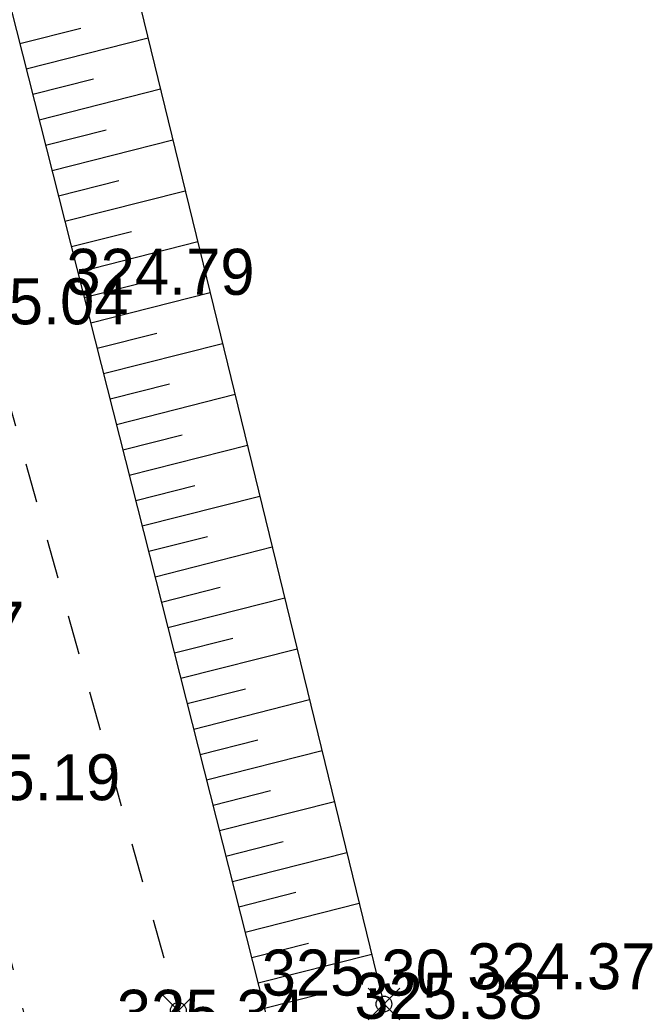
# Model space of a CAD drawing. Header units: metres. Extents: x 703615 to 712205, y 4306166 to 4311183.
# Tile 161 of 256: x 707637 to 707648, y 4308507 to 4308526. Entities that reach past the tile are written whole.
import ezdxf

# ---------------------------------------------------------------- set-up
doc = ezdxf.new("R2010")
doc.units = ezdxf.units.M
doc.header["$LTSCALE"] = 0.5
doc.header["$PDMODE"] = 35
doc.header["$PDSIZE"] = 0.3
doc.linetypes.add('Д_ТРОТ_ТРУБА', pattern=[3, 1.5, -1.5])
for name, color, linetype in [('(004) Точки рельефа', 7, 'Continuous'), ('(025) Дорога', 7, 'Continuous'), ('(035) Откосы', 7, 'Continuous')]:
    doc.layers.add(name, color=color, linetype=linetype)
doc.styles.add('D-431', font='txt')
doc.styles.get("Standard").update_dxf_attribs({"font": 'times.ttf'})
doc.dimstyles.new('300', dxfattribs={"dimscale": 0.5, "dimtxt": 1.25, "dimasz": 0.75, "dimexe": 0, "dimexo": 0, "dimgap": 0.5, "dimtad": 1, "dimdec": 1, "dimzin": 0, "dimdsep": 46, "dimtxsty": 'Standard', "dimblk": 'OBLIQUE', "dimcen": 0, "dimclrd": 256, "dimclre": 256, "dimclrt": 256, "dimadec": 1, "dimazin": 0, "dimtfac": 1, "dimtdec": 1, "dimtofl": 0, "dimtmove": 0, "dimatfit": 3, "dimfxl": 3, "dimtfill": 2, "dimtfillclr": 7, "dimtolj": 1, "dimtzin": 0, "dimlwd": 25, "dimlwe": -1, "dimarcsym": 0})

# ---------------------------------------------------------------- blocks, each defined once
blk = doc.blocks.new('_Oblique')
at = {"color": 0, "linetype": 'ByBlock', "lineweight": -2}
blk.add_line((-0.5, -0.5), (0.5, 0.5), dxfattribs=at)
blk = doc.blocks.new('*D151')
at = {"transparency": 16777216}
for p, q in [((707632.351, 4308509.997), (707633.326, 4308510.273)), ((707639.109, 4308486.05), (707640.085, 4308486.325))]:
    blk.add_line(p, q, dxfattribs=at)
at = {"lineweight": 25, "transparency": 16777216}
blk.add_line((707633.326, 4308510.273), (707640.085, 4308486.325), dxfattribs=at)
at = {"layer": 'Defpoints', "color": 0, "lineweight": 50, "transparency": 16777216}
for p in [(707632.351, 4308509.997), (707640.085, 4308486.325), (707639.109, 4308486.05)]:
    blk.add_point(p, dxfattribs=at)
at = {"lineweight": 25, "transparency": 16777216, "xscale": 0.375, "yscale": 0.375, "zscale": 0.375}
for p, rotation in [((707633.326, 4308510.273), 105.7599447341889), ((707640.085, 4308486.325), 285.7599447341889)]:
    blk.add_blockref('_Oblique', p, dxfattribs=dict(at, rotation=rotation))
at = {"lineweight": 30, "transparency": 16777216, "insert": (707637.253, 4308498.453), "char_height": 0.625, "attachment_point": 5, "rotation": 285.7599, "bg_fill": 1, "box_fill_scale": 1.1, "bg_fill_color": 7, "bg_fill_true_color": 16777215, "bg_fill_transparency": 0}
blk.add_mtext('\\A1;24.9', dxfattribs=at)

msp = doc.modelspace()

# ---------------------------------------------------------------- linework, layer by layer
at = {"layer": '(025) Дорога', "linetype": 'Д_ТРОТ_ТРУБА', "flags": 128}
for points, elevation in [([(707616.102, 4308595.94), (707625.383, 4308563.154), (707632.154, 4308533.874), (707639.587, 4308507.228), (707646.578, 4308474.963)], 325.249), ([(707644.238, 4308474.392), (707636.829, 4308506.466), (707630.117, 4308533.517), (707623.247, 4308562.114), (707613.834, 4308595.307)], 325.407)]:
    msp.add_lwpolyline(points, dxfattribs=dict(at, elevation=elevation))
at = {"layer": '(035) Откосы'}
for p, q in [((707636.572, 4308525.613, 325.379), (707637.732, 4308525.907, 325.379)), ((707636.695, 4308525.13, 325.379), (707639.01, 4308525.718, 325.379)), ((707636.817, 4308524.648, 325.379), (707637.972, 4308524.941, 325.379)), ((707636.94, 4308524.165, 325.379), (707639.246, 4308524.75, 325.379)), ((707637.062, 4308523.682, 325.379), (707638.213, 4308523.974, 325.379)), ((707637.185, 4308523.199, 325.379), (707639.482, 4308523.782, 325.379)), ((707637.307, 4308522.717, 325.379), (707638.454, 4308523.008, 325.379)), ((707637.43, 4308522.234, 325.379), (707639.719, 4308522.815, 325.379)), ((707637.552, 4308521.751, 325.379), (707638.695, 4308522.041, 325.379)), ((707637.675, 4308521.268, 325.379), (707639.955, 4308521.847, 325.379)), ((707637.797, 4308520.786, 325.379), (707638.935, 4308521.075, 325.379)), ((707637.92, 4308520.303, 325.379), (707640.192, 4308520.879, 325.379)), ((707638.042, 4308519.82, 325.379), (707639.176, 4308520.108, 325.379)), ((707638.164, 4308519.337, 325.379), (707640.428, 4308519.912, 325.379)), ((707638.287, 4308518.855, 325.379), (707639.417, 4308519.141, 325.379)), ((707638.409, 4308518.372, 325.379), (707640.665, 4308518.944, 325.379)), ((707638.532, 4308517.889, 325.379), (707639.657, 4308518.175, 325.379)), ((707638.654, 4308517.406, 325.379), (707640.901, 4308517.976, 325.379)), ((707638.777, 4308516.924, 325.379), (707639.898, 4308517.208, 325.379)), ((707638.899, 4308516.441, 325.379), (707641.137, 4308517.009, 325.379)), ((707639.022, 4308515.958, 325.379), (707640.139, 4308516.242, 325.379)), ((707639.144, 4308515.475, 325.379), (707641.374, 4308516.041, 325.379)), ((707639.267, 4308514.993, 325.379), (707640.379, 4308515.275, 325.379)), ((707639.389, 4308514.51, 325.379), (707641.61, 4308515.073, 325.379)), ((707639.512, 4308514.027, 325.379), (707640.62, 4308514.308, 325.379)), ((707639.634, 4308513.544, 325.379), (707641.847, 4308514.106, 325.379)), ((707639.757, 4308513.062, 325.379), (707640.861, 4308513.342, 325.379)), ((707639.879, 4308512.579, 325.379), (707642.083, 4308513.138, 325.379)), ((707640.002, 4308512.096, 325.379), (707641.101, 4308512.375, 325.379)), ((707640.124, 4308511.613, 325.379), (707642.319, 4308512.17, 325.379)), ((707640.247, 4308511.131, 325.379), (707641.342, 4308511.409, 325.379)), ((707640.369, 4308510.648, 325.379), (707642.556, 4308511.203, 325.379)), ((707640.492, 4308510.165, 325.379), (707641.583, 4308510.442, 325.379)), ((707640.614, 4308509.682, 325.379), (707642.792, 4308510.235, 325.379)), ((707640.737, 4308509.2, 325.379), (707641.824, 4308509.476, 325.379)), ((707640.859, 4308508.717, 325.379), (707643.029, 4308509.267, 325.379)), ((707640.982, 4308508.234, 325.379), (707642.064, 4308508.509, 325.379)), ((707641.104, 4308507.751, 325.379), (707643.265, 4308508.3, 325.379)), ((707641.227, 4308507.269, 325.379), (707642.305, 4308507.542, 325.379))]:
    msp.add_line(p, q, dxfattribs=at)
at = {"layer": '(035) Откосы', "flags": 128}
for points, elevation in [([(707641.349, 4308506.786), (707634.199, 4308534.967), (707627.052, 4308562.273), (707616.727, 4308597.627)], 325.379), ([(707619.656, 4308597.586), (707629.246, 4308562.731), (707636.748, 4308534.974), (707643.497, 4308507.351)], 324.354)]:
    msp.add_lwpolyline(points, dxfattribs=dict(at, elevation=elevation))
at = {"color": 0, "linetype": 'ByBlock', "lineweight": -2, "transparency": 16777216}
for p in [(707643.497, 4308507.351, 324.367), (707639.587, 4308507.228, 325.304)]:
    msp.add_point(p, dxfattribs=at)

# ---------------------------------------------------------------- texts
at = {"layer": '(004) Точки рельефа', "style": 'D-431'}
for s, p in [('324.79', (707637.457, 4308520.835, 324.795)), ('325.04', (707635.059, 4308520.274, 325.038)), ('325.27', (707633.082, 4308514.129, 325.268)), ('325.19', (707634.902, 4308511.226, 325.191)), ('324.37', (707645.083, 4308507.631, 324.367)), ('325.30', (707641.173, 4308507.511, 325.304)), ('325.38', (707642.935, 4308507.069, 325.379)), ('325.34', (707638.415, 4308506.747, 325.342))]:
    msp.add_text(s, height=0.875, dxfattribs=at).set_placement(p)

# ---------------------------------------------------------------- dimensions: what is measured, and where the dimension line sits
at = {"color": 4, "lineweight": 30}
dim = msp.add_linear_dim(base=(707640.085, 4308486.325, 2.203), p1=(707632.351, 4308509.997, 2.203), p2=(707639.109, 4308486.05, 2.203), angle=105.7599, dimstyle='300', override={"dimtmove": 1}, dxfattribs=at)
dim.commit()
dim.dimension.update_dxf_attribs({"geometry": '*D151', "text_midpoint": (707637.253, 4308498.453, 2.203)})

doc.saveas('drawing.dxf')
